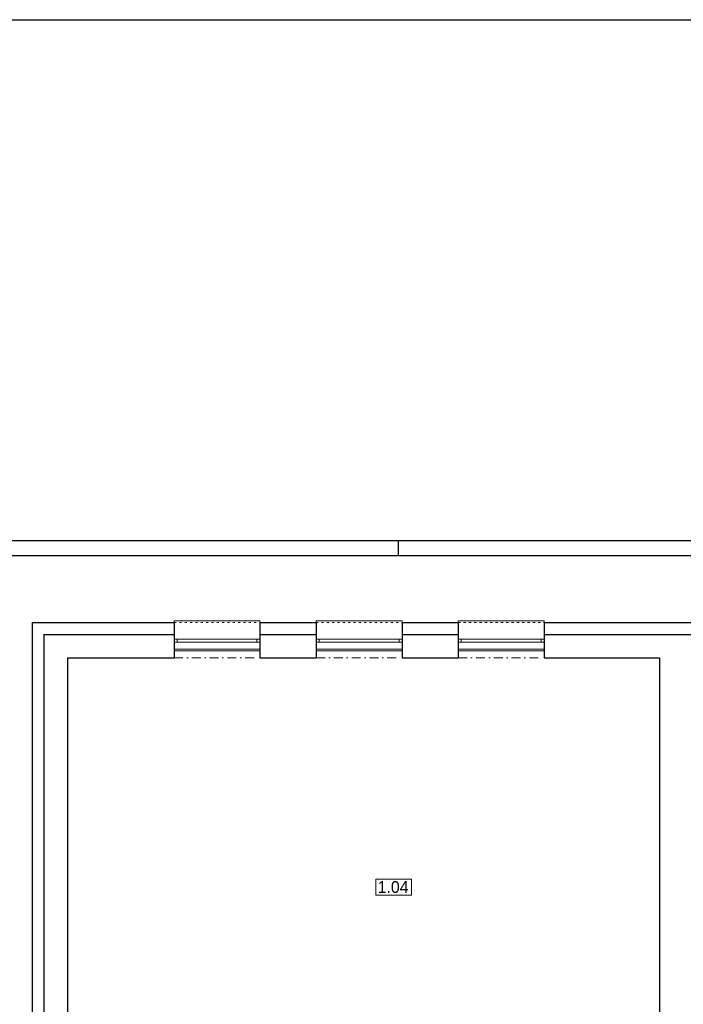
# Model space of a CAD drawing. Header units: millimetres. Extents: x -1674 to 107018, y 6909 to 78196.
# Tile 21 of 24: x 62985 to 74194, y 61553 to 78196. Entities that reach past the tile are written whole.
import ezdxf

# ---------------------------------------------------------------- set-up
doc = ezdxf.new("R2010")
doc.units = ezdxf.units.MM
doc.linetypes.add('ACAD_ISO03W100', pattern=[30, 12, -18])
doc.linetypes.add('ČERCHOVANÁ', pattern=[1, 0.5, -0.25, 0, -0.25])
doc.layers.add('- pomocna', color=232, linetype='Continuous', lineweight=0, plot=False)
for name, color, linetype, lineweight in [('H popisky', 8, 'Continuous', 25), ('H stavba', 82, 'Continuous', 30), ('otvor', 163, 'Continuous', 5), ('ramik', 61, 'Continuous', 25), ('Tbč stavba', 4, 'ČERCHOVANÁ', 0), ('Tč stavba', 7, 'ACAD_ISO03W100', 5)]:
    doc.layers.add(name, color=color, linetype=linetype, lineweight=lineweight)
doc.styles.add('MtXpl_TechnicLite', font='txt')

# ---------------------------------------------------------------- blocks, each defined once
blk = doc.blocks.new('*U415')
at = {"layer": 'ramik'}
blk.add_line((-210, 5), (-210, 0), dxfattribs=at)
for points in [[(-840, 0), (0, 0), (0, 297), (-840, 297)], [(-835, 5), (-5, 5), (-5, 292), (-835, 292)]]:
    blk.add_lwpolyline(points, close=True, dxfattribs=at)
blk = doc.blocks.new('1np-novypodklad')
at = {"layer": '- pomocna', "color": 8}
for p, q in [((11482, 55735), (10032, 55735)), ((10032, 55735), (10032, 55585)), ((11482, 55585), (11482, 55735)), ((13882, 55735), (12432, 55735)), ((12432, 55735), (12432, 55585)), ((13882, 55585), (13882, 55735)), ((16282, 55735), (14832, 55735)), ((14832, 55735), (14832, 55585)), ((16282, 55585), (16282, 55735)), ((10032, 55585), (8232, 55585)), ((8232, 55585), (8232, 49285)), ((12432, 55585), (11482, 55585)), ((14832, 55585), (13882, 55585)), ((18232, 55585), (16282, 55585)), ((18232, 49285), (18232, 55585))]:
    blk.add_line(p, q, dxfattribs=at)
at = {"color": 8, "linetype": 'Continuous'}
for p, q in [((7832, 55985), (7832, 48685)), ((7832, 55985), (10032, 55985)), ((11482, 55985), (12432, 55985)), ((13882, 55985), (14832, 55985)), ((16282, 55985), (19532, 55985))]:
    blk.add_line(p, q, dxfattribs=at)
at = {"layer": 'H popisky', "color": 8, "lineweight": 0}
for p, q in [((13442, 51847), (14042, 51847)), ((13442, 51847), (13442, 51577)), ((14042, 51847), (14042, 51577)), ((13442, 51577), (14042, 51577))]:
    blk.add_line(p, q, dxfattribs=at)
at = {"layer": 'H stavba', "color": 8}
for p, q in [((7632, 56185), (7632, 48685)), ((7632, 56185), (10032, 56185)), ((10032, 56185), (10032, 55585)), ((11482, 56185), (11482, 55585)), ((11482, 56185), (12432, 56185)), ((12432, 56185), (12432, 55585)), ((13882, 56185), (13882, 55585)), ((13882, 56185), (14832, 56185)), ((14832, 56185), (14832, 55585)), ((16282, 56185), (16282, 55585)), ((16282, 56185), (19532, 56185)), ((8232, 55585), (8232, 49285)), ((8232, 55585), (10032, 55585)), ((11482, 55585), (12432, 55585)), ((13882, 55585), (14832, 55585)), ((16282, 55585), (18232, 55585)), ((18232, 55585), (18232, 49285))]:
    blk.add_line(p, q, dxfattribs=at)
at = {"layer": 'otvor', "color": 8}
for p, q in [((10032, 56185), (10032, 56215)), ((10032, 56215), (11482, 56215)), ((11482, 56215), (11482, 56185)), ((12432, 56185), (12432, 56215)), ((12432, 56215), (13882, 56215)), ((13882, 56215), (13882, 56185)), ((14832, 56185), (14832, 56215)), ((14832, 56215), (16282, 56215)), ((16282, 56215), (16282, 56185)), ((11482, 55905), (10032, 55905)), ((11482, 55855), (10032, 55855)), ((10082, 55905), (10082, 55855)), ((11432, 55905), (11432, 55855)), ((13882, 55905), (12432, 55905)), ((13882, 55855), (12432, 55855)), ((12482, 55905), (12482, 55855)), ((13832, 55905), (13832, 55855)), ((16282, 55905), (14832, 55905)), ((16282, 55855), (14832, 55855)), ((14882, 55905), (14882, 55855)), ((16232, 55905), (16232, 55855)), ((10032, 55705), (11482, 55705)), ((12432, 55705), (13882, 55705)), ((14832, 55705), (16282, 55705))]:
    blk.add_line(p, q, dxfattribs=at)
at = {"layer": 'Tbč stavba', "color": 8, "ltscale": 300}
for p, q in [((10032, 55585), (11482, 55585)), ((12432, 55585), (13882, 55585)), ((14832, 55585), (16282, 55585))]:
    blk.add_line(p, q, dxfattribs=at)
at = {"layer": 'Tč stavba', "color": 8, "ltscale": 3}
for p, q in [((10032, 56185), (11482, 56185)), ((12432, 56185), (13882, 56185)), ((14832, 56185), (16282, 56185)), ((10032, 55735), (11482, 55735)), ((12432, 55735), (13882, 55735)), ((14832, 55735), (16282, 55735))]:
    blk.add_line(p, q, dxfattribs=at)
at = {"layer": 'H popisky', "color": 8, "style": 'MtXpl_TechnicLite'}
blk.add_text('1.04', height=200, rotation=360, dxfattribs=at).set_placement((13471, 51614))

msp = doc.modelspace()

# ---------------------------------------------------------------- linework, layer by layer
at = {"color": 4, "lineweight": 30}
msp.add_lwpolyline([(53310, 78196), (107018, 78196), (107018, 10857), (53310, 10857)], close=True, dxfattribs=at)

# ---------------------------------------------------------------- block references
msp.add_blockref('1np-novypodklad', (55561, 11822))
at = {"layer": 'ramik', "xscale": 49.99999999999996, "yscale": 49.99999999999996, "zscale": 49.99999999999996, "rotation": 180}
msp.add_blockref('*U415', (58884, 69386), dxfattribs=at)

doc.saveas('drawing.dxf')
